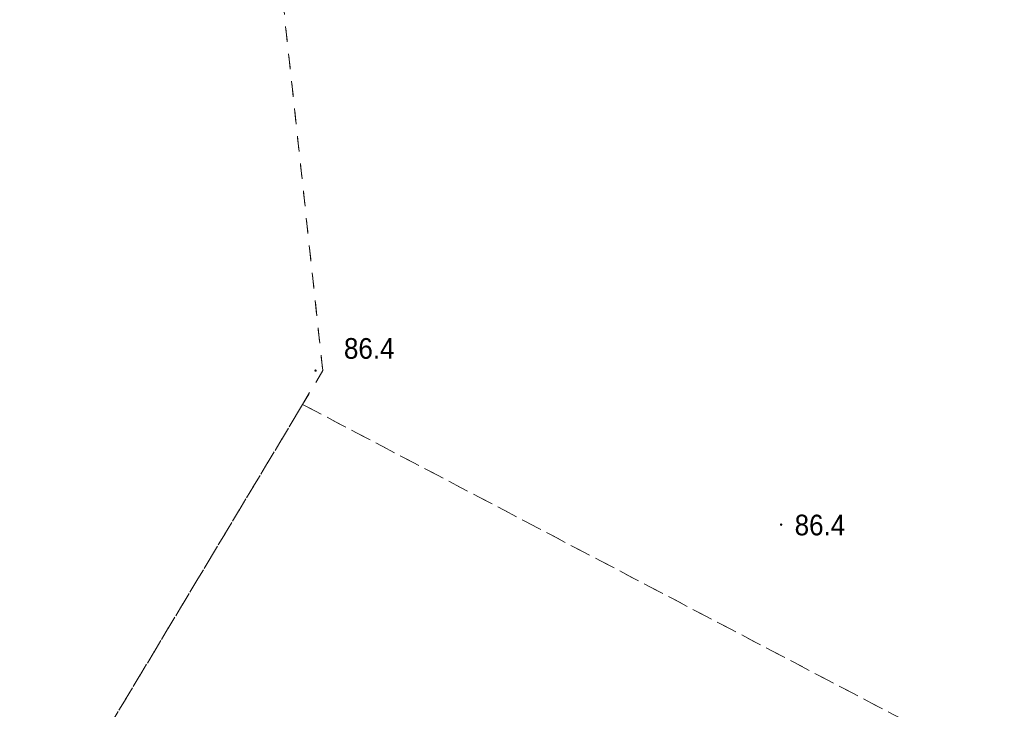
# Model space of a CAD drawing. Header units: metres. Extents: x 6540907 to 6541833, y 5893434 to 5894895.
# Tile 194 of 256: x 6541530 to 6541566, y 5894098 to 5894123. Entities that reach past the tile are written whole.
import ezdxf

# ---------------------------------------------------------------- set-up
doc = ezdxf.new("R2010")
doc.units = ezdxf.units.M
doc.header["$MEASUREMENT"] = 0
doc.linetypes.add('egug-500', pattern=[1, 0.5, -0.5])
doc.layers.get('0').update_dxf_attribs({"color": 2, "linetype": 'CONTINUOUS', "lineweight": 5})
for name, color, linetype, lineweight in [('218-kontur użytku gruntowego', 251, 'CONTINUOUS', 9), ('pikieta naturalna', 251, 'CONTINUOUS', 9), ('pikieta naturalna-Atr2', 251, 'CONTINUOUS', 9)]:
    doc.layers.add(name, color=color, linetype=linetype, lineweight=lineweight)
doc.styles.get("Standard").update_dxf_attribs({"font": 'Arial', "width": 0.75})

# ---------------------------------------------------------------- blocks, each defined once
blk = doc.blocks.new('PW01')
at = {"linetype": 'Continuous', "lineweight": 13}
h = blk.add_hatch(color=0, dxfattribs=at)
edge = h.paths.add_edge_path()
edge.add_arc((0, 0), 0.045, 0, 360)

msp = doc.modelspace()

# ---------------------------------------------------------------- linework, layer by layer
at = {"layer": '218-kontur użytku gruntowego', "linetype": 'egug-500', "lineweight": 18, "flags": 128}
for points in [[(6541541.48, 5894110.458), (6541539.17, 5894131.898)], [(6541539.17, 5894131.898), (6541541.48, 5894110.458)], [(6541540.75, 5894109.228), (6541541.48, 5894110.458)], [(6541541.48, 5894110.458), (6541540.75, 5894109.228)], [(6541530.48, 5894092.128), (6541540.75, 5894109.228)], [(6541540.75, 5894109.228), (6541530.48, 5894092.128)], [(6541540.75, 5894109.228), (6541566.22, 5894095.858)], [(6541566.22, 5894095.858), (6541540.75, 5894109.228)]]:
    msp.add_lwpolyline(points, dxfattribs=at)

# ---------------------------------------------------------------- block references
at = {"layer": 'pikieta naturalna', "linetype": 'Continuous', "lineweight": 13}
for p in [(6541541.22, 5894110.458), (6541558.12, 5894104.868)]:
    msp.add_blockref('PW01', p, dxfattribs=at)

# ---------------------------------------------------------------- texts
at = {"layer": 'pikieta naturalna-Atr2', "width": 0.9}
for p in [(6541542.25, 5894110.888), (6541558.61, 5894104.478)]:
    msp.add_text('86.4', height=0.75, dxfattribs=at).set_placement(p)

doc.saveas('drawing.dxf')
